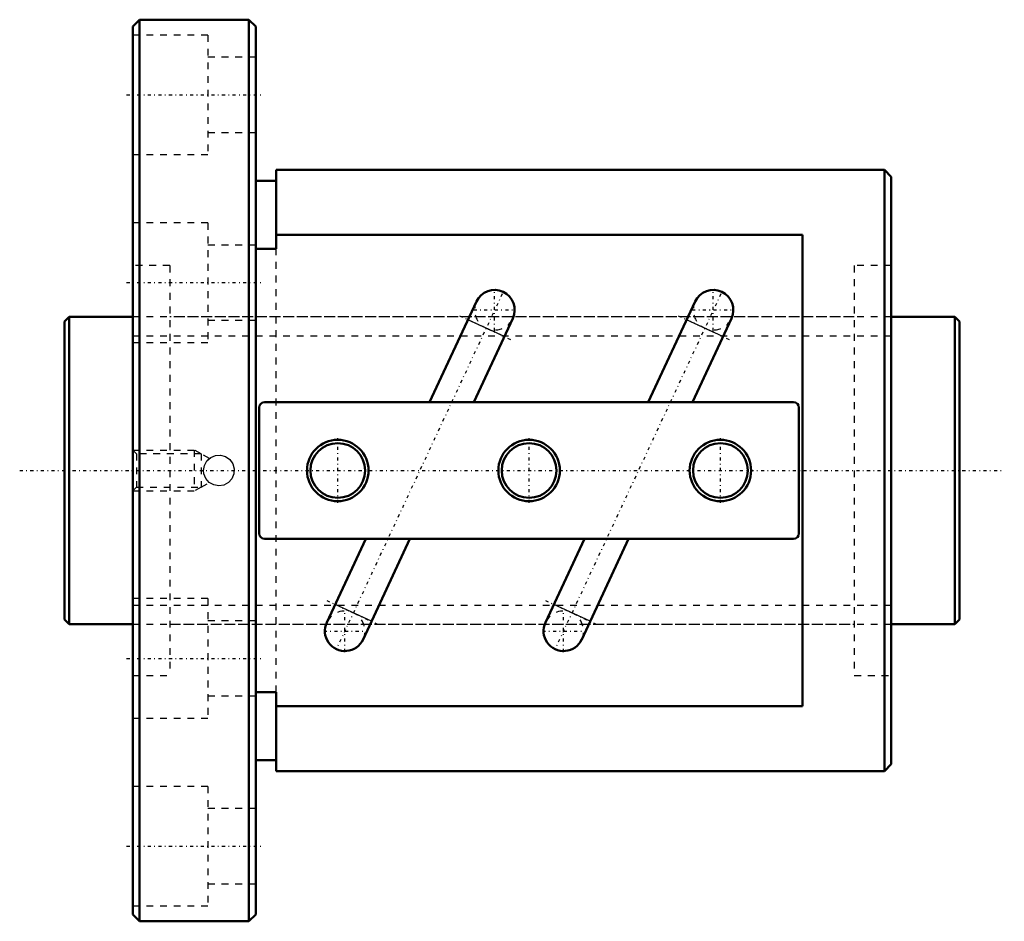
# Model space of a CAD drawing. Header units: millimetres. Extents: x -7 to 138, y -66 to 66.
import ezdxf

# ---------------------------------------------------------------- set-up
doc = ezdxf.new("R2010")
doc.units = ezdxf.units.MM
doc.linetypes.add('Center', pattern=[1.5, 0.45, -0.5, 0.05, -0.5])
doc.linetypes.add('Dashed', pattern=[2, 1, -1])
for name, color, linetype, lineweight in [('2d ConnectionPoints', 7, 'Continuous', 50), ('AM_0', 7, 'Continuous', 50), ('AM_4', 3, 'Continuous', 25), ('AM_5', 3, 'Continuous', 25), ('AM_7', 7, 'Center', 25), ('AM_9', 6, 'Dashed', 25)]:
    doc.layers.add(name, color=color, linetype=linetype, lineweight=lineweight)

# ---------------------------------------------------------------- blocks, each defined once
blk = doc.blocks.new('1_BNF_4510_5RR_Nut_0_in_BNF4510V_5RRG1_131LC0_000_rev_0')
at = {"layer": 'AM_0'}
for p, q in [((11, 66), (10, 65)), ((10, 65), (10, -65)), ((27, 66), (11, 66)), ((11, 66), (11, -66)), ((28, 65), (27, 66)), ((27, 66), (27, -66)), ((28, 65), (28, -65)), ((31, 44), (31, 32.46)), ((120, 44), (31, 44)), ((121, 43), (120, 44)), ((120, 44), (120, -44)), ((31, 42.4), (28, 42.4)), ((121, 43), (121, -43)), ((108, 34.52), (31, 34.52)), ((108, -34.52), (108, 34.52)), ((31, 32.46), (28, 32.46)), ((60.3, 24.74), (53.43, 10)), ((92.3, 24.74), (85.43, 10)), ((59.9, 10), (65.62, 22.26)), ((91.9, 10), (97.62, 22.26)), ((28.5, 9.2), (28.5, -9.2)), ((106.7, 10), (29.3, 10)), ((107.5, -9.2), (107.5, 9.2)), ((29.3, -10), (106.7, -10)), ((44.1, -10), (38.38, -22.26)), ((43.7, -24.74), (50.57, -10)), ((76.1, -10), (70.38, -22.26)), ((75.7, -24.74), (82.57, -10)), ((28, -32.46), (31, -32.46)), ((31, -32.46), (31, -44)), ((31, -34.52), (108, -34.52)), ((28, -42.4), (31, -42.4)), ((120, -44), (121, -43)), ((31, -44), (120, -44)), ((10, -65), (11, -66)), ((11, -66), (27, -66)), ((27, -66), (28, -65))]:
    blk.add_line(p, q, dxfattribs=at)
for centre, radius in [((40, 0), 4.5), ((68, 0), 4.5), ((96, 0), 4.5), ((40, 0), 4), ((68, 0), 4), ((96, 0), 4)]:
    blk.add_circle(centre, radius, dxfattribs=at)
for centre, radius, start, end in [((62.96, 23.5), 2.93, 335, 155), ((94.96, 23.5), 2.93, 335, 155), ((29.3, 9.2), 0.8, 90, 180), ((106.7, 9.2), 0.8, 0, 90), ((29.3, -9.2), 0.8, 180, 270), ((106.7, -9.2), 0.8, 270, 0), ((41.04, -23.5), 2.93, 155, 335), ((73.04, -23.5), 2.93, 155, 335)]:
    blk.add_arc(centre, radius, start, end, dxfattribs=at)
at = {"layer": 'AM_4'}
for p, q in [((64.38, 19.61), (59.06, 22.08)), ((96.38, 19.61), (91.06, 22.08)), ((44.94, -22.08), (39.62, -19.61)), ((76.94, -22.08), (71.62, -19.61))]:
    blk.add_line(p, q, dxfattribs=at)
at = {"layer": 'AM_5', "linetype": 'Dashed'}
for p, q in [((10, 3), (19, 3)), ((20, 2.46), (19, 3)), ((19, 3), (19, -3)), ((20, -2.46), (19, -3)), ((10, -3), (19, -3))]:
    blk.add_line(p, q, dxfattribs=at)
at = {"layer": 'AM_7'}
for p, q in [((9.1, 55), (28.9, 55)), ((9.1, 27.5), (28.9, 27.5)), ((62.96, 20.42), (62.96, 26.58)), ((94.96, 20.42), (94.96, 26.58)), ((64.06, 25.85), (39.94, -25.85)), ((96.06, 25.85), (71.94, -25.85)), ((59.88, 23.5), (66.04, 23.5)), ((91.88, 23.5), (98.04, 23.5)), ((57.84, 22.66), (65.61, 19.03)), ((89.84, 22.66), (97.61, 19.03)), ((40, -4.73), (40, 4.73)), ((68, -4.73), (68, 4.73)), ((96, -4.73), (96, 4.73)), ((38.39, -19.03), (46.16, -22.66)), ((70.39, -19.03), (78.16, -22.66)), ((41.04, -26.58), (41.04, -20.42)), ((73.04, -26.58), (73.04, -20.42)), ((37.96, -23.5), (44.12, -23.5)), ((69.96, -23.5), (76.12, -23.5)), ((9.1, -27.5), (28.9, -27.5)), ((9.1, -55), (28.9, -55))]:
    blk.add_line(p, q, dxfattribs=at)
at = {"layer": 'AM_9'}
for p, q in [((21, 63.75), (10, 63.75)), ((21, 63.75), (21, 46.25)), ((28, 60.5), (21, 60.5)), ((21, 49.5), (28, 49.5)), ((10, 46.25), (21, 46.25)), ((21, 36.25), (10, 36.25)), ((21, 36.25), (21, 18.75)), ((28, 33), (21, 33)), ((31, -32.46), (31, 32.46)), ((15.4, 30), (10, 30)), ((15.4, 30), (15.4, -30)), ((121, 30), (115.6, 30)), ((115.6, 30), (115.6, -30)), ((115.6, 22.5), (15.4, 22.5)), ((21, 22), (28, 22)), ((10, 18.75), (21, 18.75)), ((10.54, 2.46), (10, 3)), ((20, 2.46), (10.54, 2.46)), ((10.54, 2.46), (10.54, -2.46)), ((21.22, 1.78), (20, 2.46)), ((20, 2.46), (20, -2.46)), ((20.36, -0.16), (20.35, 0.04)), ((10, -3), (10.54, -2.46)), ((10.54, -2.46), (20, -2.46)), ((20, -2.46), (21.21, -1.78)), ((21, -18.75), (10, -18.75)), ((21, -18.75), (21, -36.25)), ((15.4, -22.5), (115.6, -22.5)), ((28, -22), (21, -22)), ((10, -30), (15.4, -30)), ((115.6, -30), (121, -30)), ((21, -33), (28, -33)), ((10, -36.25), (21, -36.25)), ((21, -46.25), (10, -46.25)), ((21, -46.25), (21, -63.75)), ((28, -49.5), (21, -49.5)), ((21, -60.5), (28, -60.5)), ((10, -63.75), (21, -63.75))]:
    blk.add_line(p, q, dxfattribs=at)
for points in [[(20.35, 0), (20.48, 0.74), (20.84, 1.4), (21.4, 1.9), (22.1, 2.19), (22.86, 2.24), (23.58, 2.03), (24.19, 1.59), (24.63, 0.97), (24.84, 0.25), (24.79, -0.5), (24.5, -1.2), (24, -1.76), (23.34, -2.13), (22.59, -2.25), (21.85, -2.12), (21.19, -1.76), (20.69, -1.19), (20.4, -0.49), (20.35, 0)], [(20.84, 1.4), (20.84, 1.41), (21.1, 1.68), (21.22, 1.78), (21.22, 1.78)]]:
    blk.add_lwpolyline(points, dxfattribs=at)
for centre, start, end in [((62.96, 23.5), 155, 335), ((94.96, 23.5), 155, 335), ((41.04, -23.5), 335, 155), ((73.04, -23.5), 335, 155)]:
    blk.add_arc(centre, 2.93, start, end, dxfattribs=at)
blk = doc.blocks.new('2_BNF_4510_5RR000_Shaft_0_in_BNF4510V_5RRG1_131LC0_000_rev_0')
at = {"layer": 'AM_0'}
for p, q in [((0.7, 22.5), (0, 21.8)), ((0, 21.8), (0, -21.8)), ((10, 22.5), (0.7, 22.5)), ((0.7, 22.5), (0.7, -22.5)), ((130.3, 22.5), (121, 22.5)), ((131, 21.8), (130.3, 22.5)), ((130.3, 22.5), (130.3, -22.5)), ((131, 21.8), (131, -21.8)), ((0, -21.8), (0.7, -22.5)), ((0.7, -22.5), (10, -22.5)), ((121, -22.5), (130.3, -22.5)), ((130.3, -22.5), (131, -21.8))]:
    blk.add_line(p, q, dxfattribs=at)
at = {"layer": 'AM_5', "linetype": 'Dashed'}
for p, q in [((10, 19.7395), (121, 19.7395)), ((10, -19.7395), (121, -19.7395))]:
    blk.add_line(p, q, dxfattribs=at)
at = {"layer": 'AM_7'}
blk.add_line((-6.55, 0), (137.55, 0), dxfattribs=at)
at = {"layer": 'AM_9'}
for p, q in [((121, 22.5), (10, 22.5)), ((10, -22.5), (121, -22.5))]:
    blk.add_line(p, q, dxfattribs=at)

msp = doc.modelspace()

# ---------------------------------------------------------------- linework, layer by layer
at = {"layer": '2d ConnectionPoints'}
for p in [(0, 0), (10, 0)]:
    msp.add_point(p, dxfattribs=at)

# ---------------------------------------------------------------- block references
for name in ['1_BNF_4510_5RR_Nut_0_in_BNF4510V_5RRG1_131LC0_000_rev_0', '2_BNF_4510_5RR000_Shaft_0_in_BNF4510V_5RRG1_131LC0_000_rev_0']:
    msp.add_blockref(name, (0, 0))

doc.saveas('drawing.dxf')
